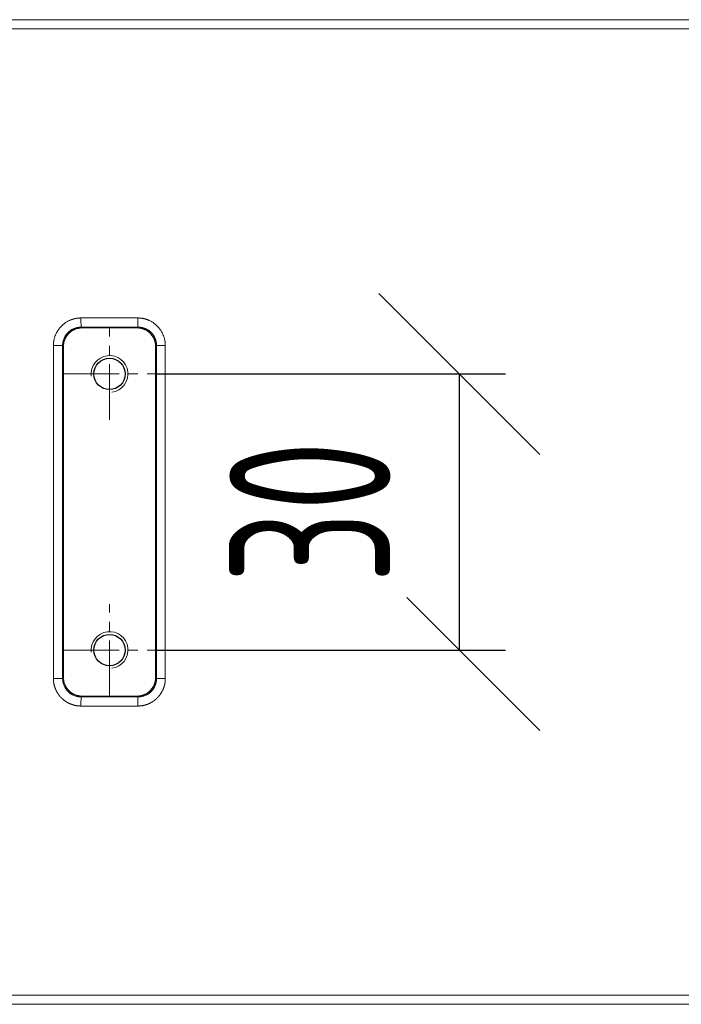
# Model space of a CAD drawing. Header units: millimetres. Extents: x 809 to 6054, y -5716 to -1261.
# Tile 57 of 94: x 4816 to 4888, y -5147 to -5040. Entities that reach past the tile are written whole.
import ezdxf

# ---------------------------------------------------------------- set-up
doc = ezdxf.new("R2010")
doc.units = ezdxf.units.MM
doc.header["$LTSCALE"] = 0.3175
doc.linetypes.add('CENTER2', pattern=[28.574999, 19.049999, -3.175, 3.175, -3.175])
for name, color, linetype, lineweight in [('1轮廓实线层', 7, 'Continuous', 18), ('2细线层', 4, 'Continuous', 13), ('3中心线层', 1, 'CENTER2', 13), ('7标注层', 4, 'Continuous', 13)]:
    doc.layers.add(name, color=color, linetype=linetype, lineweight=lineweight)
doc.styles.add('PC_TEXTSTYLE', font='ISOCP.SHX', dxfattribs={"width": 0.707, "bigfont": 'GBCBIG.SHX'})
doc.dimstyles.new('GB_LINEAR', dxfattribs={"dimtxt": 3.5, "dimasz": 3.5, "dimexe": 1, "dimexo": 0, "dimgap": 1.5, "dimtad": 1, "dimdsep": 46, "dimtxsty": 'PC_TEXTSTYLE', "dimcen": 0, "dimclrd": 256, "dimclrt": 3, "dimadec": 0, "dimazin": 2, "dimtp": 0.1, "dimtm": 0.1, "dimtfac": 0.71, "dimtdec": 3, "dimtmove": 0, "dimatfit": 3, "dimfxl": 1, "dimtfill": 1, "dimarcsym": 0})

# ---------------------------------------------------------------- blocks, each defined once
blk = doc.blocks.new('_Oblique')
at = {"color": 0, "lineweight": -2}
blk.add_line((-0.5, -0.5), (0.5, 0.5), dxfattribs=at)
blk = doc.blocks.new('*D43')
at = {"layer": '7标注层', "color": 0, "lineweight": -2, "transparency": 16777216}
for p, q in [((4830.91, -5078.98), (4868.94, -5078.98)), ((4830.91, -5108.98), (4868.94, -5108.98))]:
    blk.add_line(p, q, dxfattribs=at)
at = {"layer": '7标注层', "lineweight": -2, "transparency": 16777216}
blk.add_line((4863.94, -5108.98), (4863.94, -5078.98), dxfattribs=at)
at = {"layer": 'Defpoints', "color": 0, "transparency": 16777216}
for p in [(4830.91, -5078.98), (4863.94, -5078.98), (4830.91, -5108.98)]:
    blk.add_point(p, dxfattribs=at)
at = {"layer": '7标注层', "lineweight": -2, "transparency": 16777216, "xscale": 17.5, "yscale": 17.5, "zscale": 17.5}
for p, rotation in [((4863.94, -5078.98), 90), ((4863.94, -5108.98), 270)]:
    blk.add_blockref('_Oblique', p, dxfattribs=dict(at, rotation=rotation))
at = {"layer": '7标注层', "color": 3, "transparency": 16777216, "insert": (4847.69, -5093.98), "char_height": 17.5, "attachment_point": 5, "rotation": 90, "style": 'PC_TEXTSTYLE', "bg_fill": 3, "box_fill_scale": 1.1, "bg_fill_color": 257, "bg_fill_transparency": 0}
blk.add_mtext('30', dxfattribs=at)

msp = doc.modelspace()

# ---------------------------------------------------------------- linework, layer by layer
for centre in [(4825.9123, -5078.98231), (4825.9123, -5108.98231)]:
    msp.add_circle(centre, 1.7)
at = {"layer": '1轮廓实线层'}
for p, q in [((4775.91164, -5040.48311), (4978.79958, -5040.48311)), ((4821.41456, -5074.48457), (4821.49797, -5074.56797)), ((4828.91261, -5073.98231), (4822.912, -5073.98231)), ((4830.41497, -5074.47964), (4830.32664, -5074.56797)), ((4819.80307, -5075.89918), (4820.82948, -5075.89918)), ((4819.80307, -5093.98231), (4819.80307, -5075.89918)), ((4820.81186, -5075.89918), (4820.81186, -5112.06544)), ((4820.82948, -5093.98231), (4820.82948, -5075.89918)), ((4820.91231, -5075.982), (4820.82948, -5075.89918)), ((4820.9123, -5093.98231), (4820.91231, -5075.982)), ((4831.00089, -5075.89342), (4830.9123, -5075.982)), ((4830.9123, -5093.98231), (4830.9123, -5075.982)), ((4831.00089, -5075.89342), (4831.97319, -5075.89342)), ((4831.00089, -5093.98231), (4831.00089, -5075.89342)), ((4831.01757, -5075.89342), (4831.01757, -5112.0712)), ((4831.97319, -5075.89342), (4831.97319, -5093.98231)), ((4819.80307, -5112.06544), (4819.80307, -5093.98231)), ((4820.82948, -5112.06544), (4820.82948, -5093.98231)), ((4820.91231, -5111.98261), (4820.9123, -5093.98231)), ((4830.9123, -5111.98261), (4830.9123, -5093.98231)), ((4831.00089, -5112.0712), (4831.00089, -5093.98231)), ((4831.97319, -5093.98231), (4831.97319, -5112.0712)), ((4819.80307, -5112.06544), (4820.82948, -5112.06544)), ((4820.91231, -5111.98261), (4820.82948, -5112.06544)), ((4831.00089, -5112.0712), (4830.9123, -5111.98261)), ((4831.00089, -5112.0712), (4831.97319, -5112.0712)), ((4821.49797, -5113.39664), (4821.4146, -5113.48001)), ((4830.32664, -5113.39664), (4830.41493, -5113.48494)), ((4828.91261, -5113.98231), (4822.912, -5113.98231)), ((4775.91164, -5147.48151), (4978.79958, -5147.48151))]:
    msp.add_line(p, q, dxfattribs=at)
for centre, major_axis, ratio, start_param, end_param in [((4454.93693, -4835.12893), (-12650.63692, 1.01902), 0.018878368, 1.599882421, 1.600370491), ((4499.31715, -5324.36681), (11871.85066, 0.17001), 0.01771894, 1.54302278, 1.543542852)]:
    msp.add_ellipse(centre, major_axis=major_axis, ratio=ratio, start_param=start_param, end_param=end_param, dxfattribs=at)
for points, degree in [([(4775.91231, -5041.48231), (4843.55859, -5041.48231), (4911.19147, -5041.48231), (4978.80075, -5041.48231)], 3), ([(4822.8009, -5072.89819), (4824.85808, -5072.89726), (4826.91524, -5072.89632), (4828.97238, -5072.89538)], 3), ([(4822.912, -5073.98231), (4822.87167, -5073.98231), (4822.79119, -5073.98475), (4822.67076, -5073.99568), (4822.55124, -5074.01387), (4822.43315, -5074.03921), (4822.31668, -5074.07168), (4822.2024, -5074.11111), (4822.09073, -5074.15737), (4821.98211, -5074.21025), (4821.87681, -5074.26964), (4821.77528, -5074.33528), (4821.67792, -5074.40692), (4821.58507, -5074.48431), (4821.49705, -5074.56716), (4821.41421, -5074.65517), (4821.33685, -5074.74801), (4821.26524, -5074.84534), (4821.19963, -5074.94682), (4821.14027, -5075.05207), (4821.0874, -5075.16064), (4821.04116, -5075.27227), (4821.00173, -5075.38651), (4820.96925, -5075.50297), (4820.94389, -5075.62109), (4820.92569, -5075.74066), (4820.91474, -5075.86115), (4820.91231, -5075.94166), (4820.91231, -5075.982)], 3), ([(4823.31343, -5073.89786), (4822.82778, -5073.89809)], 1), ([(4822.82778, -5073.89809), (4822.912, -5073.98231)], 1), ([(4828.99975, -5073.89516), (4823.31343, -5073.89786)], 1), ([(4828.91261, -5073.98231), (4828.99975, -5073.89516)], 1), ([(4830.9123, -5075.982), (4830.9123, -5075.94168), (4830.90986, -5075.86119), (4830.89893, -5075.74076), (4830.88074, -5075.62125), (4830.8554, -5075.50316), (4830.82293, -5075.38668), (4830.7835, -5075.2724), (4830.73724, -5075.16073), (4830.68436, -5075.05211), (4830.62498, -5074.94682), (4830.55933, -5074.84529), (4830.48769, -5074.74793), (4830.4103, -5074.65507), (4830.32745, -5074.56706), (4830.23944, -5074.48422), (4830.1466, -5074.40685), (4830.04927, -5074.33524), (4829.94779, -5074.26963), (4829.84254, -5074.21028), (4829.73397, -5074.15741), (4829.62234, -5074.11116), (4829.5081, -5074.07173), (4829.39164, -5074.03926), (4829.27352, -5074.0139), (4829.15395, -5073.99569), (4829.03347, -5073.98475), (4828.95295, -5073.98231), (4828.91261, -5073.98231)], 3), ([(4822.912, -5113.98231), (4822.87167, -5113.98231), (4822.79119, -5113.97987), (4822.67076, -5113.96894), (4822.55124, -5113.95075), (4822.43315, -5113.9254), (4822.31668, -5113.89294), (4822.2024, -5113.85351), (4822.09073, -5113.80725), (4821.98211, -5113.75436), (4821.87681, -5113.69498), (4821.77528, -5113.62934), (4821.67792, -5113.5577), (4821.58507, -5113.48031), (4821.49705, -5113.39745), (4821.41421, -5113.30944), (4821.33685, -5113.2166), (4821.26524, -5113.11928), (4821.19963, -5113.0178), (4821.14027, -5112.91255), (4821.0874, -5112.80398), (4821.04116, -5112.69235), (4821.00173, -5112.5781), (4820.96925, -5112.46164), (4820.94389, -5112.34352), (4820.92569, -5112.22396), (4820.91474, -5112.10347), (4820.91231, -5112.02295), (4820.91231, -5111.98261)], 3), ([(4830.9123, -5111.98261), (4830.9123, -5112.02294), (4830.90986, -5112.10343), (4830.89893, -5112.22385), (4830.88074, -5112.34337), (4830.8554, -5112.46146), (4830.82293, -5112.57793), (4830.7835, -5112.69222), (4830.73724, -5112.80389), (4830.68436, -5112.91251), (4830.62498, -5113.0178), (4830.55933, -5113.11933), (4830.48769, -5113.21669), (4830.4103, -5113.30955), (4830.32745, -5113.39756), (4830.23944, -5113.4804), (4830.1466, -5113.55776), (4830.04927, -5113.62937), (4829.94779, -5113.69498), (4829.84254, -5113.75434), (4829.73397, -5113.80721), (4829.62234, -5113.85345), (4829.5081, -5113.89289), (4829.39164, -5113.92536), (4829.27352, -5113.95072), (4829.15395, -5113.96893), (4829.03347, -5113.97987), (4828.95295, -5113.98231), (4828.91261, -5113.98231)], 3), ([(4822.82778, -5114.06653), (4822.84181, -5114.05249), (4822.86989, -5114.02442), (4822.89796, -5113.99635), (4822.912, -5113.98231)], 3), ([(4823.31343, -5114.06667), (4823.15155, -5114.06659), (4822.98966, -5114.06652), (4822.82778, -5114.06644)], 3), ([(4828.99975, -5114.06936), (4827.10431, -5114.06847), (4825.20887, -5114.06757), (4823.31343, -5114.06667)], 3), ([(4828.91261, -5113.98231), (4828.94166, -5114.01136), (4828.9707, -5114.0404), (4828.99975, -5114.06945)], 3), ([(4775.9123, -5146.48231), (4843.55859, -5146.48231), (4911.19146, -5146.48231), (4978.80075, -5146.48231)], 3)]:
    msp.add_open_spline(points, degree=degree, dxfattribs=at)
for points, knots in [([(4819.80307, -5075.89918), (4819.80316, -5075.88127), (4819.80335, -5075.84548), (4819.80483, -5075.79184), (4819.80719, -5075.73832), (4819.81052, -5075.6849), (4819.8148, -5075.63159), (4819.82004, -5075.57838), (4819.82622, -5075.52528), (4819.83336, -5075.47228), (4819.84144, -5075.41939), (4819.85048, -5075.36661), (4819.86631, -5075.28318), (4819.89172, -5075.16984), (4819.93095, -5075.02788), (4819.97707, -5074.88814), (4820.03599, -5074.7354), (4820.11026, -5074.57125), (4820.20282, -5074.39789), (4820.30661, -5074.23101), (4820.42098, -5074.07123), (4820.54553, -5073.91931), (4820.67982, -5073.77595), (4820.8231, -5073.64161), (4820.97481, -5073.51695), (4821.12116, -5073.41207), (4821.25942, -5073.32443), (4821.38754, -5073.25172), (4821.51881, -5073.18557), (4821.61621, -5073.14239), (4821.67743, -5073.11733), (4821.70137, -5073.10776), (4821.72536, -5073.09841), (4821.74939, -5073.08927), (4821.77347, -5073.08034), (4821.7976, -5073.07162), (4821.82178, -5073.06312), (4821.846, -5073.05483), (4821.87026, -5073.04676), (4821.89458, -5073.0389), (4821.91894, -5073.03125), (4821.94335, -5073.02382), (4821.9678, -5073.0166), (4821.9923, -5073.00959), (4822.01685, -5073.0028), (4822.04144, -5072.99622), (4822.06608, -5072.98986), (4822.09077, -5072.9837), (4822.1155, -5072.97776), (4822.14028, -5072.97204), (4822.16511, -5072.96653), (4822.18998, -5072.96123), (4822.2149, -5072.95615), (4822.23987, -5072.95128), (4822.26488, -5072.94662), (4822.28994, -5072.94218), (4822.31505, -5072.93795), (4822.3402, -5072.93393), (4822.3654, -5072.93013), (4822.39065, -5072.92654), (4822.41594, -5072.92316), (4822.44128, -5072.92), (4822.46666, -5072.91705), (4822.4921, -5072.91432), (4822.51757, -5072.9118), (4822.5431, -5072.90949), (4822.56867, -5072.90739), (4822.59429, -5072.90551), (4822.61996, -5072.90385), (4822.64567, -5072.90239), (4822.67143, -5072.90115), (4822.69723, -5072.90013), (4822.72308, -5072.89931), (4822.74898, -5072.89872), (4822.77492, -5072.89832), (4822.79224, -5072.89824), (4822.8009, -5072.89819)], [0, 0, 0, 0, 0.011404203, 0.022789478, 0.034159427, 0.045517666, 0.056867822, 0.068213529, 0.079558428, 0.090906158, 0.102260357, 0.113624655, 0.125002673, 0.156329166, 0.187552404, 0.218747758, 0.2499908, 0.29176034, 0.333385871, 0.375046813, 0.416814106, 0.458425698, 0.500060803, 0.541823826, 0.583419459, 0.625026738, 0.656406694, 0.687643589, 0.718812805, 0.749990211, 0.755471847, 0.760945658, 0.766412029, 0.771871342, 0.777323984, 0.782770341, 0.788210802, 0.793645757, 0.799075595, 0.80450071, 0.809921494, 0.81533834, 0.820751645, 0.826161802, 0.831569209, 0.836974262, 0.842377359, 0.847778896, 0.853179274, 0.858578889, 0.86397814, 0.869377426, 0.874777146, 0.880177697, 0.885579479, 0.89098289, 0.896388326, 0.901796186, 0.907206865, 0.912620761, 0.918038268, 0.923459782, 0.928885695, 0.934316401, 0.939752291, 0.945193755, 0.950641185, 0.956094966, 0.961555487, 0.967023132, 0.972498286, 0.97798133, 0.983472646, 0.988972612, 0.994481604, 1, 1, 1, 1]), ([(4822.8009, -5072.89819), (4822.80092, -5072.96292), (4822.80112, -5073.02764), (4822.80183, -5073.15466), (4822.80236, -5073.21695), (4822.80372, -5073.33676), (4822.80456, -5073.39428), (4822.80653, -5073.50239), (4822.80765, -5073.55297), (4822.81013, -5073.64531), (4822.81149, -5073.68706), (4822.8144, -5073.76016), (4822.81595, -5073.79151), (4822.81918, -5073.84262), (4822.82086, -5073.86239), (4822.82429, -5073.88959), (4822.82603, -5073.89704), (4822.82778, -5073.89818)], [0, 0, 0, 0, 0.125, 0.125, 0.25, 0.25, 0.375, 0.375, 0.5, 0.5, 0.625, 0.625, 0.75, 0.75, 0.875, 0.875, 1, 1, 1, 1]), ([(4828.97238, -5072.89538), (4828.99151, -5072.89551), (4829.0297, -5072.89577), (4829.08685, -5072.89747), (4829.14375, -5072.90013), (4829.20041, -5072.90383), (4829.25682, -5072.90857), (4829.31298, -5072.91434), (4829.36889, -5072.92114), (4829.42456, -5072.92898), (4829.47998, -5072.93785), (4829.53515, -5072.94775), (4829.59008, -5072.95868), (4829.64476, -5072.97065), (4829.69919, -5072.98365), (4829.75338, -5072.99768), (4829.80731, -5073.01275), (4829.861, -5073.02884), (4829.91445, -5073.04597), (4829.96764, -5073.06414), (4830.02059, -5073.08333), (4830.07329, -5073.10356), (4830.15385, -5073.13621), (4830.26092, -5073.18383), (4830.39238, -5073.25018), (4830.52018, -5073.32278), (4830.65813, -5073.41044), (4830.8042, -5073.51535), (4830.95571, -5073.63994), (4831.09867, -5073.77422), (4831.23261, -5073.91748), (4831.35691, -5074.06919), (4831.47099, -5074.22879), (4831.57449, -5074.39549), (4831.6669, -5074.56863), (4831.74096, -5074.73254), (4831.7997, -5074.8851), (4831.84577, -5075.02475), (4831.88488, -5075.16636), (4831.90832, -5075.27106), (4831.92118, -5075.33751), (4831.92626, -5075.36509), (4831.93107, -5075.39269), (4831.93563, -5075.42032), (4831.93992, -5075.44797), (4831.94396, -5075.47564), (4831.94773, -5075.50333), (4831.95124, -5075.53105), (4831.9545, -5075.55879), (4831.95749, -5075.58655), (4831.96022, -5075.61433), (4831.96269, -5075.64214), (4831.96491, -5075.66997), (4831.96686, -5075.69782), (4831.96855, -5075.7257), (4831.96998, -5075.7536), (4831.97115, -5075.78152), (4831.97206, -5075.80946), (4831.97271, -5075.83743), (4831.97312, -5075.86541), (4831.97317, -5075.88408), (4831.97319, -5075.89342)], [0, 0, 0, 0, 0.012183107, 0.024318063, 0.036408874, 0.048459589, 0.0604743, 0.072457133, 0.084412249, 0.096343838, 0.108256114, 0.120153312, 0.132039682, 0.143919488, 0.155796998, 0.167676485, 0.179562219, 0.191458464, 0.20336947, 0.215299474, 0.227252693, 0.239233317, 0.25124551, 0.282603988, 0.313825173, 0.344984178, 0.376156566, 0.417868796, 0.459415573, 0.500975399, 0.542663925, 0.584201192, 0.625765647, 0.667477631, 0.709038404, 0.750626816, 0.781904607, 0.813074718, 0.844212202, 0.875392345, 0.881348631, 0.887299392, 0.893245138, 0.899186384, 0.905123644, 0.911057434, 0.916988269, 0.922916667, 0.928843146, 0.934768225, 0.940692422, 0.946616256, 0.952540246, 0.958464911, 0.96439077, 0.970318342, 0.976248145, 0.982180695, 0.988116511, 0.994056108, 1, 1, 1, 1]), ([(4828.99975, -5073.89525), (4828.99799, -5073.89411), (4828.99622, -5073.88667), (4828.99276, -5073.85947), (4828.99106, -5073.8397), (4828.98779, -5073.7886), (4828.98622, -5073.75725), (4828.98327, -5073.68416), (4828.98188, -5073.64242), (4828.97936, -5073.55009), (4828.97822, -5073.49951), (4828.97621, -5073.39142), (4828.97535, -5073.33391), (4828.97395, -5073.21411), (4828.9734, -5073.15182), (4828.97264, -5073.02482), (4828.97243, -5072.9601), (4828.97239, -5072.89538)], [0, 0, 0, 0, 0.125, 0.125, 0.25, 0.25, 0.375, 0.375, 0.5, 0.5, 0.625, 0.625, 0.75, 0.75, 0.875, 0.875, 1, 1, 1, 1]), ([(4820.81194, -5075.89918), (4820.8119, -5075.89414), (4820.81187, -5075.88909), (4820.8117, -5075.75215), (4820.82455, -5075.62162), (4820.87503, -5075.366), (4820.91321, -5075.23921), (4821.01341, -5074.99652), (4821.07471, -5074.88155), (4821.21941, -5074.66413), (4821.30374, -5074.56103), (4821.48812, -5074.37613), (4821.58865, -5074.29325), (4821.80667, -5074.14694), (4821.9233, -5074.08444), (4822.28402, -5073.9343), (4822.54644, -5073.88106), (4822.8149, -5073.88093), (4822.81917, -5073.88095), (4822.82344, -5073.88097)], [0, 0, 0, 0, 0.004742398, 0.004742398, 0.128648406, 0.128648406, 0.252554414, 0.252554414, 0.376460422, 0.376460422, 0.50036643, 0.50036643, 0.624272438, 0.624272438, 0.748178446, 0.748178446, 0.995990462, 0.995990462, 1, 1, 1, 1]), ([(4822.82778, -5073.89809), (4822.81346, -5073.89818), (4822.78467, -5073.89838), (4822.74124, -5073.89986), (4822.69734, -5073.90225), (4822.65299, -5073.90568), (4822.60822, -5073.91014), (4822.56305, -5073.91567), (4822.51751, -5073.92232), (4822.47163, -5073.9301), (4822.42544, -5073.93905), (4822.37897, -5073.94921), (4822.33226, -5073.96059), (4822.28535, -5073.97323), (4822.23826, -5073.98717), (4822.19104, -5074.00242), (4822.14373, -5074.01901), (4822.09637, -5074.03697), (4822.04902, -5074.05633), (4822.0017, -5074.07711), (4821.95447, -5074.09933), (4821.90738, -5074.12301), (4821.86049, -5074.14817), (4821.81383, -5074.17483), (4821.76748, -5074.20301), (4821.72147, -5074.23272), (4821.67588, -5074.26398), (4821.63075, -5074.2968), (4821.58616, -5074.33118), (4821.54216, -5074.36713), (4821.49881, -5074.40467), (4821.45618, -5074.44378), (4821.41134, -5074.48739), (4821.3549, -5074.54596), (4821.27951, -5074.63183), (4821.18406, -5074.75669), (4821.07717, -5074.92586), (4821.00761, -5075.06879), (4820.9691, -5075.16409), (4820.95735, -5075.19462), (4820.94622, -5075.22499), (4820.9357, -5075.25517), (4820.92578, -5075.28517), (4820.91644, -5075.31497), (4820.90767, -5075.34455), (4820.89946, -5075.3739), (4820.89178, -5075.40301), (4820.88463, -5075.43187), (4820.878, -5075.46047), (4820.87185, -5075.4888), (4820.8662, -5075.51685), (4820.861, -5075.54462), (4820.85626, -5075.57208), (4820.85196, -5075.59924), (4820.84809, -5075.62609), (4820.84462, -5075.65262), (4820.84155, -5075.67882), (4820.83886, -5075.70469), (4820.83654, -5075.73023), (4820.83457, -5075.75541), (4820.83294, -5075.78025), (4820.83164, -5075.80474), (4820.83065, -5075.82886), (4820.82997, -5075.85263), (4820.82955, -5075.87603), (4820.8295, -5075.8915), (4820.82948, -5075.89918)], [0, 0, 0, 0, 0.013673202, 0.027510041, 0.041510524, 0.055674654, 0.070002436, 0.084493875, 0.099148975, 0.11396774, 0.128950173, 0.144096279, 0.159406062, 0.174879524, 0.190516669, 0.2063175, 0.222282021, 0.238410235, 0.254702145, 0.271157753, 0.287777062, 0.304560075, 0.321506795, 0.338617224, 0.355891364, 0.373329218, 0.390930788, 0.408696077, 0.426625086, 0.444717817, 0.462974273, 0.481394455, 0.499978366, 0.522713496, 0.559080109, 0.609074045, 0.672689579, 0.749919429, 0.760452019, 0.770866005, 0.781161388, 0.791338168, 0.801396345, 0.811335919, 0.821156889, 0.830859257, 0.840443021, 0.849908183, 0.859254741, 0.868482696, 0.877592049, 0.886582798, 0.895454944, 0.904208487, 0.912843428, 0.921359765, 0.9297575, 0.938036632, 0.946197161, 0.954239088, 0.962162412, 0.969967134, 0.977653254, 0.985220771, 0.992669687, 1, 1, 1, 1]), ([(4828.9952, -5073.87813), (4829.0013, -5073.87806), (4829.00739, -5073.87802), (4829.27727, -5073.87743), (4829.53705, -5073.92872), (4829.90135, -5074.07875), (4830.0164, -5074.13998), (4830.23397, -5074.28455), (4830.33716, -5074.36886), (4830.52224, -5074.55326), (4830.6052, -5074.65381), (4830.7516, -5074.8719), (4830.81418, -5074.98865), (4830.96438, -5075.34967), (4831.01757, -5075.61232), (4831.01757, -5075.8823), (4831.01755, -5075.88786), (4831.0175, -5075.89342)], [0, 0, 0, 0, 0.005720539, 0.005720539, 0.252989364, 0.252989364, 0.376623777, 0.376623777, 0.50025819, 0.50025819, 0.623892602, 0.623892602, 0.747527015, 0.747527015, 0.994795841, 0.994795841, 1, 1, 1, 1]), ([(4831.00089, -5075.89342), (4831.00079, -5075.87852), (4831.00061, -5075.84872), (4830.99906, -5075.80404), (4830.99658, -5075.7594), (4830.99309, -5075.71482), (4830.9886, -5075.67032), (4830.98312, -5075.62592), (4830.97664, -5075.58164), (4830.96917, -5075.53752), (4830.96071, -5075.49356), (4830.95127, -5075.4498), (4830.94085, -5075.40625), (4830.92945, -5075.36294), (4830.91708, -5075.31988), (4830.90375, -5075.27711), (4830.88946, -5075.23463), (4830.87421, -5075.19248), (4830.85802, -5075.15068), (4830.8409, -5075.10924), (4830.82284, -5075.06818), (4830.80386, -5075.02754), (4830.78397, -5074.98732), (4830.76317, -5074.94755), (4830.74149, -5074.90825), (4830.71892, -5074.86944), (4830.69548, -5074.83114), (4830.67117, -5074.79336), (4830.64602, -5074.75614), (4830.62003, -5074.71948), (4830.59322, -5074.68341), (4830.5656, -5074.64794), (4830.53718, -5074.6131), (4830.50798, -5074.5789), (4830.478, -5074.54536), (4830.44727, -5074.51249), (4830.42259, -5074.48725), (4830.40438, -5074.4692), (4830.39294, -5074.45803), (4830.38137, -5074.44692), (4830.36967, -5074.43585), (4830.35783, -5074.42484), (4830.34585, -5074.41389), (4830.33374, -5074.40299), (4830.3215, -5074.39215), (4830.30912, -5074.38137), (4830.29661, -5074.37066), (4830.28396, -5074.36001), (4830.27118, -5074.34942), (4830.25826, -5074.3389), (4830.24521, -5074.32845), (4830.23202, -5074.31808), (4830.2187, -5074.30778), (4830.20524, -5074.29755), (4830.19165, -5074.2874), (4830.17792, -5074.27733), (4830.16405, -5074.26735), (4830.15005, -5074.25744), (4830.13592, -5074.24763), (4830.12165, -5074.2379), (4830.10725, -5074.22826), (4830.09271, -5074.21871), (4830.07804, -5074.20925), (4830.06323, -5074.1999), (4830.04829, -5074.19064), (4830.03322, -5074.18148), (4830.01801, -5074.17242), (4830.00267, -5074.16347), (4829.9872, -5074.15462), (4829.9716, -5074.14588), (4829.95587, -5074.13725), (4829.94, -5074.12874), (4829.924, -5074.12034), (4829.90788, -5074.11206), (4829.89162, -5074.10389), (4829.87524, -5074.09585), (4829.85873, -5074.08793), (4829.84209, -5074.08014), (4829.82532, -5074.07247), (4829.80843, -5074.06494), (4829.79141, -5074.05754), (4829.77427, -5074.05027), (4829.757, -5074.04314), (4829.73961, -5074.03614), (4829.7221, -5074.02929), (4829.70447, -5074.02259), (4829.68672, -5074.01602), (4829.66885, -5074.00961), (4829.65086, -5074.00334), (4829.63275, -5073.99723), (4829.61453, -5073.99127), (4829.59619, -5073.98547), (4829.57774, -5073.97983), (4829.55917, -5073.97435), (4829.5405, -5073.96903), (4829.52171, -5073.96388), (4829.50282, -5073.95889), (4829.48382, -5073.95408), (4829.46471, -5073.94944), (4829.4455, -5073.94497), (4829.42618, -5073.94068), (4829.40677, -5073.93656), (4829.38725, -5073.93263), (4829.36764, -5073.92888), (4829.34792, -5073.92532), (4829.32812, -5073.92194), (4829.30822, -5073.91875), (4829.28822, -5073.91576), (4829.26814, -5073.91296), (4829.24797, -5073.91035), (4829.22771, -5073.90794), (4829.20737, -5073.90574), (4829.18694, -5073.90373), (4829.16644, -5073.90193), (4829.14585, -5073.90034), (4829.12519, -5073.89895), (4829.10445, -5073.89778), (4829.08365, -5073.89681), (4829.06277, -5073.89606), (4829.04182, -5073.89554), (4829.02081, -5073.89521), (4829.00678, -5073.89518), (4828.99975, -5073.89516)], [0, 0, 0, 0, 0.014218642, 0.02843974, 0.042663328, 0.056889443, 0.071118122, 0.0853494, 0.099583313, 0.113819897, 0.128059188, 0.142301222, 0.156546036, 0.170793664, 0.185044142, 0.199297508, 0.213553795, 0.227813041, 0.242075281, 0.25634055, 0.270608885, 0.284880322, 0.299154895, 0.31343264, 0.327713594, 0.341997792, 0.356285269, 0.370576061, 0.384870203, 0.399167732, 0.413468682, 0.427773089, 0.442080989, 0.456392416, 0.470707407, 0.485025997, 0.49934822, 0.504416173, 0.50950366, 0.514610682, 0.519737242, 0.52488334, 0.530048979, 0.535234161, 0.540438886, 0.545663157, 0.550906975, 0.556170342, 0.56145326, 0.566755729, 0.572077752, 0.57741933, 0.582780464, 0.588161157, 0.593561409, 0.598981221, 0.604420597, 0.609879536, 0.615358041, 0.620856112, 0.626373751, 0.63191096, 0.637467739, 0.643044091, 0.648640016, 0.654255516, 0.659890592, 0.665545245, 0.671219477, 0.676913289, 0.682626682, 0.688359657, 0.694112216, 0.69988436, 0.70567609, 0.711487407, 0.717318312, 0.723168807, 0.729038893, 0.73492857, 0.740837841, 0.746766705, 0.752715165, 0.758683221, 0.764670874, 0.770678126, 0.776704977, 0.782751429, 0.788817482, 0.794903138, 0.801008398, 0.807133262, 0.813277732, 0.819441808, 0.825625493, 0.831828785, 0.838051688, 0.8442942, 0.850556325, 0.856838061, 0.863139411, 0.869460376, 0.875800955, 0.882161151, 0.888540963, 0.894940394, 0.901359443, 0.907798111, 0.914256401, 0.920734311, 0.927231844, 0.933748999, 0.940285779, 0.946842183, 0.953418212, 0.960013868, 0.966629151, 0.973264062, 0.979918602, 0.986592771, 0.99328657, 1, 1, 1, 1]), ([(4819.80307, -5112.06544), (4819.8031, -5112.07468), (4819.80315, -5112.09316), (4819.80354, -5112.12088), (4819.80418, -5112.14859), (4819.80507, -5112.1763), (4819.80622, -5112.204), (4819.80763, -5112.23169), (4819.80929, -5112.25936), (4819.8112, -5112.28702), (4819.81338, -5112.31466), (4819.8158, -5112.34227), (4819.81848, -5112.36987), (4819.82142, -5112.39743), (4819.8246, -5112.42497), (4819.82805, -5112.45248), (4819.83174, -5112.47995), (4819.83569, -5112.50739), (4819.8399, -5112.5348), (4819.84435, -5112.56216), (4819.84906, -5112.58948), (4819.85402, -5112.61675), (4819.85923, -5112.64398), (4819.86469, -5112.67116), (4819.8704, -5112.69829), (4819.87637, -5112.72536), (4819.88258, -5112.75238), (4819.88904, -5112.77934), (4819.89575, -5112.80623), (4819.90271, -5112.83307), (4819.90991, -5112.85984), (4819.91737, -5112.88654), (4819.92507, -5112.91317), (4819.93301, -5112.93973), (4819.9412, -5112.96622), (4819.94963, -5112.99262), (4819.95831, -5113.01895), (4819.96723, -5113.0452), (4819.97639, -5113.07137), (4819.9858, -5113.09744), (4819.99544, -5113.12343), (4820.00532, -5113.14933), (4820.01545, -5113.17514), (4820.02581, -5113.20086), (4820.0364, -5113.22647), (4820.04724, -5113.25199), (4820.05831, -5113.2774), (4820.06961, -5113.30272), (4820.08115, -5113.32792), (4820.09292, -5113.35302), (4820.10492, -5113.37801), (4820.11715, -5113.40289), (4820.12961, -5113.42765), (4820.1423, -5113.4523), (4820.15522, -5113.47682), (4820.16836, -5113.50123), (4820.18173, -5113.52552), (4820.19532, -5113.54968), (4820.20913, -5113.57371), (4820.22317, -5113.59761), (4820.23743, -5113.62139), (4820.2519, -5113.64503), (4820.2666, -5113.66853), (4820.28151, -5113.6919), (4820.29664, -5113.71513), (4820.31198, -5113.73822), (4820.32753, -5113.76116), (4820.3433, -5113.78396), (4820.35927, -5113.80661), (4820.37546, -5113.82912), (4820.39185, -5113.85147), (4820.40845, -5113.87367), (4820.42525, -5113.89571), (4820.44225, -5113.9176), (4820.45946, -5113.93933), (4820.47687, -5113.9609), (4820.49448, -5113.98231), (4820.51228, -5114.00355), (4820.53028, -5114.02463), (4820.54848, -5114.04554), (4820.56686, -5114.06628), (4820.58544, -5114.08685), (4820.60421, -5114.10724), (4820.62317, -5114.12746), (4820.64231, -5114.14751), (4820.66164, -5114.16737), (4820.68609, -5114.19204), (4820.71588, -5114.22135), (4820.75129, -5114.25506), (4820.78731, -5114.28826), (4820.82395, -5114.32094), (4820.86121, -5114.35309), (4820.89906, -5114.3847), (4820.93751, -5114.41574), (4820.97655, -5114.44622), (4821.01618, -5114.47611), (4821.05638, -5114.50541), (4821.09714, -5114.53409), (4821.13847, -5114.56216), (4821.18035, -5114.5896), (4821.22277, -5114.61639), (4821.26572, -5114.64252), (4821.3092, -5114.66798), (4821.35319, -5114.69277), (4821.39769, -5114.71686), (4821.44269, -5114.74024), (4821.48817, -5114.76291), (4821.53412, -5114.78485), (4821.58054, -5114.80606), (4821.62741, -5114.82651), (4821.67472, -5114.8462), (4821.72247, -5114.86512), (4821.77063, -5114.88326), (4821.81919, -5114.9006), (4821.86815, -5114.91714), (4821.91749, -5114.93286), (4821.9672, -5114.94776), (4822.01726, -5114.96183), (4822.06767, -5114.97505), (4822.1184, -5114.98742), (4822.16944, -5114.99892), (4822.22078, -5115.00956), (4822.27241, -5115.01931), (4822.32431, -5115.02817), (4822.37646, -5115.03613), (4822.42885, -5115.04319), (4822.48146, -5115.04934), (4822.53428, -5115.05456), (4822.58729, -5115.05885), (4822.64048, -5115.06221), (4822.69383, -5115.0646), (4822.74732, -5115.06612), (4822.78303, -5115.06632), (4822.8009, -5115.06642)], [0, 0, 0, 0, 0.005883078, 0.0117664, 0.017649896, 0.023533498, 0.029417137, 0.035300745, 0.041184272, 0.047067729, 0.052951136, 0.058834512, 0.064717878, 0.070601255, 0.076484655, 0.082368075, 0.088251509, 0.094134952, 0.1000184, 0.105901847, 0.111785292, 0.117668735, 0.123552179, 0.129435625, 0.135319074, 0.141202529, 0.14708599, 0.152969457, 0.158852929, 0.164736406, 0.170619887, 0.176503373, 0.182386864, 0.18827036, 0.19415386, 0.200037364, 0.205920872, 0.211804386, 0.217687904, 0.223571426, 0.229454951, 0.23533848, 0.241222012, 0.247105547, 0.252989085, 0.258872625, 0.264756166, 0.270639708, 0.27652325, 0.282406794, 0.288290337, 0.294173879, 0.300057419, 0.305940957, 0.311824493, 0.317708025, 0.323591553, 0.329475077, 0.335358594, 0.341242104, 0.347125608, 0.353009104, 0.358892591, 0.364776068, 0.370659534, 0.376542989, 0.38242643, 0.388309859, 0.394193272, 0.40007667, 0.40596005, 0.411843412, 0.417726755, 0.423610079, 0.42949338, 0.435376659, 0.441259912, 0.447143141, 0.453026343, 0.458909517, 0.464792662, 0.470675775, 0.476558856, 0.482441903, 0.488324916, 0.494207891, 0.500090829, 0.510444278, 0.52082049, 0.531219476, 0.541641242, 0.552085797, 0.56255315, 0.573043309, 0.58355628, 0.594092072, 0.604650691, 0.615232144, 0.625836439, 0.636463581, 0.647113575, 0.657786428, 0.668482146, 0.679200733, 0.689942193, 0.700706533, 0.711493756, 0.722303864, 0.733136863, 0.743992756, 0.754871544, 0.765773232, 0.776697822, 0.787645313, 0.798615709, 0.809609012, 0.820625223, 0.831664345, 0.842726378, 0.853811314, 0.864919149, 0.876049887, 0.88720354, 0.898380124, 0.909579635, 0.920802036, 0.932047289, 0.943315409, 0.954606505, 0.965920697, 0.977257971, 0.988617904, 1, 1, 1, 1]), ([(4822.82327, -5114.08365), (4822.81906, -5114.08367), (4822.81484, -5114.08368), (4822.67853, -5114.08362), (4822.54865, -5114.07059), (4822.29313, -5114.01966), (4822.16618, -5113.98114), (4821.92408, -5113.88063), (4821.80927, -5113.81913), (4821.59198, -5113.67388), (4821.48911, -5113.58935), (4821.21255, -5113.3124), (4821.06367, -5113.0892), (4820.86439, -5112.60777), (4820.81194, -5112.34455), (4820.81186, -5112.07759), (4820.81189, -5112.07152), (4820.81194, -5112.06544)], [0, 0, 0, 0, 0.003951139, 0.003951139, 0.127737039, 0.127737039, 0.251522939, 0.251522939, 0.375308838, 0.375308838, 0.499094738, 0.499094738, 0.746666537, 0.746666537, 0.994238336, 0.994238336, 1, 1, 1, 1]), ([(4822.82778, -5114.06653), (4822.69695, -5114.06646), (4822.5661, -5114.05349), (4822.30948, -5114.00227), (4822.1837, -5113.96401), (4821.942, -5113.86369), (4821.82609, -5113.80162), (4821.6086, -5113.65605), (4821.50701, -5113.57256), (4821.32207, -5113.38734), (4821.23872, -5113.28563), (4821.09343, -5113.06788), (4821.0315, -5112.95186), (4820.93144, -5112.70994), (4820.89331, -5112.58406), (4820.84232, -5112.32726), (4820.82946, -5112.19634), (4820.82948, -5112.06544)], [0, 0, 0, 0, 0.125, 0.125, 0.25, 0.25, 0.375, 0.375, 0.5, 0.5, 0.625, 0.625, 0.75, 0.75, 0.875, 0.875, 1, 1, 1, 1]), ([(4828.97238, -5115.06923), (4828.98153, -5115.06921), (4828.9998, -5115.06917), (4829.02718, -5115.0688), (4829.05449, -5115.06819), (4829.08173, -5115.06734), (4829.10891, -5115.06624), (4829.13602, -5115.0649), (4829.16305, -5115.06331), (4829.19001, -5115.06149), (4829.21689, -5115.05943), (4829.24369, -5115.05714), (4829.2704, -5115.05461), (4829.29704, -5115.05185), (4829.32359, -5115.04886), (4829.35005, -5115.04564), (4829.37642, -5115.04219), (4829.40271, -5115.03852), (4829.4289, -5115.03463), (4829.45499, -5115.03051), (4829.48099, -5115.02618), (4829.50689, -5115.02162), (4829.53269, -5115.01686), (4829.55839, -5115.01187), (4829.58399, -5115.00668), (4829.60948, -5115.00128), (4829.63486, -5114.99567), (4829.66014, -5114.98985), (4829.6853, -5114.98383), (4829.71036, -5114.97761), (4829.7353, -5114.97118), (4829.76013, -5114.96456), (4829.78485, -5114.95775), (4829.80944, -5114.95073), (4829.83392, -5114.94353), (4829.85828, -5114.93614), (4829.88252, -5114.92855), (4829.90664, -5114.92078), (4829.93063, -5114.91283), (4829.9545, -5114.9047), (4829.97824, -5114.89638), (4830.00185, -5114.88788), (4830.02534, -5114.87921), (4830.0487, -5114.87037), (4830.07193, -5114.86135), (4830.09502, -5114.85216), (4830.11799, -5114.84281), (4830.14082, -5114.83329), (4830.16351, -5114.8236), (4830.18607, -5114.81375), (4830.20849, -5114.80374), (4830.23078, -5114.79357), (4830.25293, -5114.78325), (4830.27494, -5114.77277), (4830.29681, -5114.76214), (4830.31853, -5114.75136), (4830.34012, -5114.74043), (4830.36157, -5114.72936), (4830.38287, -5114.71814), (4830.40403, -5114.70678), (4830.42504, -5114.69528), (4830.44591, -5114.68364), (4830.46663, -5114.67187), (4830.48721, -5114.65996), (4830.50764, -5114.64791), (4830.52792, -5114.63574), (4830.54806, -5114.62344), (4830.56805, -5114.61102), (4830.58788, -5114.59847), (4830.60757, -5114.58579), (4830.62711, -5114.573), (4830.6465, -5114.56009), (4830.66574, -5114.54706), (4830.68483, -5114.53392), (4830.70376, -5114.52066), (4830.72255, -5114.5073), (4830.74118, -5114.49382), (4830.75966, -5114.48024), (4830.77799, -5114.46655), (4830.79616, -5114.45276), (4830.81418, -5114.43887), (4830.83205, -5114.42488), (4830.84977, -5114.4108), (4830.86733, -5114.39662), (4830.88474, -5114.38234), (4830.90199, -5114.36797), (4830.91909, -5114.35351), (4830.93604, -5114.33897), (4830.95283, -5114.32434), (4830.96947, -5114.30962), (4830.98595, -5114.29482), (4831.00228, -5114.27994), (4831.01846, -5114.26499), (4831.03448, -5114.24995), (4831.05035, -5114.23484), (4831.06606, -5114.21965), (4831.08162, -5114.2044), (4831.10382, -5114.18231), (4831.13245, -5114.15314), (4831.16718, -5114.11654), (4831.20131, -5114.07934), (4831.23484, -5114.04155), (4831.26774, -5114.00317), (4831.30001, -5113.96422), (4831.33163, -5113.92471), (4831.36261, -5113.88464), (4831.39292, -5113.84403), (4831.42257, -5113.80289), (4831.45153, -5113.76123), (4831.47979, -5113.71906), (4831.50736, -5113.67639), (4831.53422, -5113.63323), (4831.56035, -5113.58959), (4831.58576, -5113.5455), (4831.61043, -5113.50094), (4831.63435, -5113.45595), (4831.65752, -5113.41053), (4831.67993, -5113.3647), (4831.70157, -5113.31846), (4831.72243, -5113.27183), (4831.7425, -5113.22482), (4831.76178, -5113.17745), (4831.78026, -5113.12973), (4831.79793, -5113.08167), (4831.81479, -5113.03328), (4831.83083, -5112.98459), (4831.84604, -5112.93559), (4831.86042, -5112.88632), (4831.87396, -5112.83677), (4831.88666, -5112.78697), (4831.89851, -5112.73693), (4831.9095, -5112.68666), (4831.91964, -5112.63618), (4831.92891, -5112.58551), (4831.93731, -5112.53465), (4831.94485, -5112.48362), (4831.9515, -5112.43245), (4831.95728, -5112.38113), (4831.96218, -5112.32969), (4831.96619, -5112.27814), (4831.96932, -5112.2265), (4831.97154, -5112.17479), (4831.97293, -5112.12301), (4831.9731, -5112.08847), (4831.97319, -5112.0712)], [0, 0, 0, 0, 0.005823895, 0.011635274, 0.017434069, 0.023220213, 0.028993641, 0.034754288, 0.040502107, 0.046237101, 0.05195929, 0.057668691, 0.063365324, 0.069049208, 0.074720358, 0.080378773, 0.086024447, 0.091657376, 0.097277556, 0.102884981, 0.10847965, 0.114061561, 0.119630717, 0.125187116, 0.130730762, 0.136261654, 0.141779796, 0.147285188, 0.152777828, 0.158257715, 0.16372485, 0.169179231, 0.174620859, 0.180049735, 0.185465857, 0.190869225, 0.196259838, 0.201637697, 0.207002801, 0.212355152, 0.217694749, 0.22302159, 0.228335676, 0.233637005, 0.238925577, 0.244201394, 0.249464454, 0.254714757, 0.259952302, 0.265177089, 0.270389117, 0.275588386, 0.280774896, 0.285948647, 0.291109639, 0.296257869, 0.301393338, 0.306516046, 0.311625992, 0.316723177, 0.3218076, 0.32687926, 0.331938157, 0.336984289, 0.342017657, 0.347038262, 0.352046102, 0.357041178, 0.362023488, 0.366993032, 0.371949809, 0.37689382, 0.381825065, 0.386743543, 0.391649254, 0.396542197, 0.401422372, 0.406289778, 0.411144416, 0.415986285, 0.420815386, 0.425631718, 0.43043528, 0.435226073, 0.440004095, 0.444769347, 0.449521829, 0.454261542, 0.458988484, 0.463702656, 0.468404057, 0.473092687, 0.477768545, 0.482431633, 0.487081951, 0.491719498, 0.496344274, 0.500956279, 0.511657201, 0.522364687, 0.533078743, 0.543799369, 0.55452657, 0.56526035, 0.576000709, 0.586747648, 0.597501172, 0.60826128, 0.619027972, 0.629801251, 0.640581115, 0.651367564, 0.662160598, 0.672960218, 0.68376642, 0.694579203, 0.705398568, 0.716224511, 0.72705703, 0.737896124, 0.74874179, 0.759594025, 0.770452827, 0.781318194, 0.792190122, 0.803068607, 0.813953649, 0.824845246, 0.835743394, 0.846648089, 0.857559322, 0.868477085, 0.879401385, 0.890332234, 0.90126964, 0.91221359, 0.923164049, 0.934120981, 0.94508442, 0.956054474, 0.967031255, 0.97801471, 0.989004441, 1, 1, 1, 1]), ([(4831.0175, -5112.0712), (4831.01755, -5112.07676), (4831.01757, -5112.08232), (4831.01757, -5112.22009), (4831.00459, -5112.35009), (4830.9537, -5112.60583), (4830.91518, -5112.73291), (4830.81462, -5112.97518), (4830.75309, -5113.09007), (4830.6077, -5113.30749), (4830.52309, -5113.41038), (4830.24591, -5113.68693), (4830.0225, -5113.83571), (4829.54078, -5114.03462), (4829.2775, -5114.08679), (4829.00943, -5114.08661), (4829.0023, -5114.08657), (4828.99517, -5114.08649)], [0, 0, 0, 0, 0.005195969, 0.005195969, 0.128703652, 0.128703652, 0.252211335, 0.252211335, 0.375719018, 0.375719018, 0.499226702, 0.499226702, 0.746242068, 0.746242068, 0.993257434, 0.993257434, 1, 1, 1, 1]), ([(4831.00089, -5112.0712), (4831.00089, -5112.10832), (4830.99884, -5112.1824), (4830.98964, -5112.29257), (4830.97455, -5112.40093), (4830.95377, -5112.50742), (4830.92737, -5112.61218), (4830.89535, -5112.71535), (4830.85782, -5112.81661), (4830.81487, -5112.9157), (4830.76663, -5113.01233), (4830.71323, -5113.10621), (4830.65484, -5113.19707), (4830.59162, -5113.28464), (4830.52376, -5113.36867), (4830.45145, -5113.44892), (4830.3749, -5113.52514), (4830.29434, -5113.59713), (4830.21, -5113.66466), (4830.12212, -5113.72755), (4830.03097, -5113.7856), (4829.93679, -5113.83866), (4829.83987, -5113.88655), (4829.74049, -5113.92915), (4829.63895, -5113.96631), (4829.53554, -5113.99795), (4829.43054, -5114.02396), (4829.32422, -5114.04427), (4829.21699, -5114.05881), (4829.10873, -5114.06757), (4829.03623, -5114.06948), (4828.99975, -5114.06945)], [0, 0, 0, 0, 0.035444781, 0.07070614, 0.105501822, 0.139857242, 0.174249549, 0.208609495, 0.242961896, 0.277319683, 0.311684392, 0.346048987, 0.380412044, 0.414776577, 0.449144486, 0.483515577, 0.517889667, 0.55226746, 0.586649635, 0.62103591, 0.655425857, 0.689820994, 0.724223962, 0.758633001, 0.793040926, 0.827447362, 0.861868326, 0.896311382, 0.930774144, 0.965167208, 1, 1, 1, 1]), ([(4822.8009, -5115.06642), (4822.80093, -5115.00769), (4822.8011, -5114.94684), (4822.80177, -5114.82373), (4822.80227, -5114.76148), (4822.80362, -5114.63929), (4822.80447, -5114.57938), (4822.8065, -5114.46593), (4822.80768, -5114.41242), (4822.8103, -5114.31536), (4822.81174, -5114.27183), (4822.81479, -5114.19706), (4822.81639, -5114.16583), (4822.81966, -5114.11634), (4822.82132, -5114.09807), (4822.8246, -5114.07368), (4822.82621, -5114.06754), (4822.82778, -5114.06653)], [0, 0, 0, 0, 0.125, 0.125, 0.25, 0.25, 0.375, 0.375, 0.5, 0.5, 0.625, 0.625, 0.75, 0.75, 0.875, 0.875, 1, 1, 1, 1]), ([(4822.8009, -5115.06642), (4822.88707, -5115.06646), (4823.66261, -5115.06679), (4825.71977, -5115.06768), (4827.69076, -5115.06862), (4828.97239, -5115.06923)], [0, 0, 0, 0, 0.041887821, 0.376992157, 1, 1, 1, 1])]:
    msp.add_open_spline(points, degree=3, knots=knots, dxfattribs=at)
msp.add_rational_spline([(4828.99975, -5114.06945), (4828.98394, -5114.07953), (4828.97266, -5114.49154), (4828.97238, -5115.06923)], [1.16737607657, 0.944219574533, 0.94420797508, 1.16734127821], degree=3, dxfattribs=at)
at = {"layer": '2细线层'}
for centre in [(4825.9123, -5078.98231), (4825.9123, -5108.98231)]:
    msp.add_arc(centre, 2, 277, 187, dxfattribs=at)
at = {"layer": '3中心线层'}
for p, q in [((4825.9123, -5083.98231), (4825.9123, -5073.98231)), ((4820.9123, -5078.98231), (4830.9123, -5078.98231)), ((4825.9123, -5113.98231), (4825.9123, -5103.98231)), ((4820.9123, -5108.98231), (4830.9123, -5108.98231))]:
    msp.add_line(p, q, dxfattribs=at)

# ---------------------------------------------------------------- next in the draw order: dimensions: what is measured, and where the dimension line sits
at = {"layer": '7标注层'}
dim = msp.add_linear_dim(base=(4863.93665, -5078.98231), p1=(4830.9123, -5108.98231), p2=(4830.9123, -5078.98231), angle=90, dimstyle='GB_LINEAR', override={"dimscale": 5, "dimgap": 1.5, "dimtad": 1, "dimjust": 0, "dimdec": 2, "dimlfac": 1, "dimpost": '<>', "dimblk1": 'Oblique', "dimblk2": 'Oblique', "dimsah": 1, "dimse1": 0, "dimse2": 0, "dimsd1": 0, "dimsd2": 0, "dimclrd": 256, "dimclre": 0, "dimtofl": 1}, dxfattribs=at)
dim.commit()
dim.dimension.update_dxf_attribs({"geometry": '*D43', "text_midpoint": (4847.68665, -5093.98231)})

doc.saveas('drawing.dxf')
